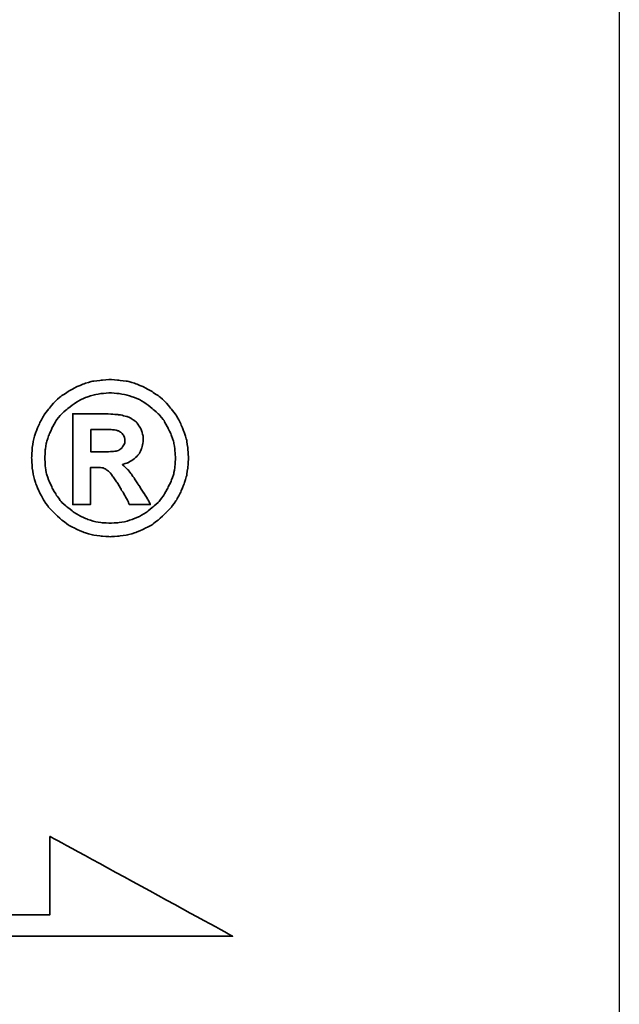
# Model space of a CAD drawing. Header units: millimetres. Extents: x 914 to 1153, y -9 to 64.
# Tile 51 of 55: x 1098.55 to 1100.61, y 11.38 to 14.77. Entities that reach past the tile are written whole.
import ezdxf

# ---------------------------------------------------------------- set-up
doc = ezdxf.new("R2010")
doc.units = ezdxf.units.MM
doc.header["$LTSCALE"] = 0.15
for name, color, linetype in [('DIM', 4, 'CONTINUOUS'), ('layer 1', 7, 'CONTINUOUS'), ('OUT', 3, 'CONTINUOUS')]:
    doc.layers.add(name, color=color, linetype=linetype)

# ---------------------------------------------------------------- blocks, each defined once
blk = doc.blocks.new('TBI MOTION logo(完整正式版)')
at = {"layer": 'layer 1', "color": 22, "lineweight": 35}
for points, knots in [([(81.20634, 4.98624), (81.20634, 4.98624), (81.18649, 5.32862), (81.18649, 5.32862), (81.18649, 5.32862), (81.18649, 5.32862), (81.13886, 5.66206), (81.13886, 5.66206), (81.13886, 5.66206), (81.13886, 5.66206), (81.04359, 5.97764), (81.04359, 5.97764), (81.04359, 5.97764), (81.04359, 5.97764), (80.91061, 6.29124), (80.91061, 6.29124), (80.91061, 6.29124), (80.91061, 6.29124), (80.75778, 6.58697), (80.75778, 6.58697), (80.75778, 6.58697), (80.75778, 6.58697), (80.5593, 6.85294), (80.5593, 6.85294), (80.5593, 6.85294), (80.5593, 6.85294), (80.33105, 7.1189), (80.33105, 7.1189), (80.33105, 7.1189), (80.33105, 7.1189), (80.09287, 7.33921), (80.09287, 7.33921), (80.09287, 7.33921), (80.09287, 7.33921), (79.815, 7.51982), (79.815, 7.51982), (79.815, 7.51982), (79.815, 7.51982), (79.51133, 7.69051), (79.51133, 7.69051), (79.51133, 7.69051), (79.51133, 7.69051), (79.19773, 7.8235), (79.19773, 7.8235), (79.19773, 7.8235), (79.19773, 7.8235), (78.88215, 7.91877), (78.88215, 7.91877), (78.88215, 7.91877), (78.88215, 7.91877), (78.54871, 7.95846), (78.54871, 7.95846), (78.54871, 7.95846), (78.54871, 7.95846), (78.21526, 7.98625), (78.21526, 7.98625), (78.21526, 7.98625), (78.21526, 7.98625), (77.87388, 7.95846), (77.87388, 7.95846), (77.87388, 7.95846), (77.87388, 7.95846), (77.54044, 7.91877), (77.54044, 7.91877), (77.54044, 7.91877), (77.54044, 7.91877), (77.22485, 7.8235), (77.22485, 7.8235), (77.22485, 7.8235), (77.22485, 7.8235), (76.91027, 7.69051), (76.91027, 7.69051), (76.91027, 7.69051), (76.91027, 7.69051), (76.6056, 7.51982), (76.6056, 7.51982), (76.6056, 7.51982), (76.6056, 7.51982), (76.32972, 7.33921), (76.32972, 7.33921), (76.32972, 7.33921), (76.32972, 7.33921), (76.09154, 7.1189), (76.09154, 7.1189), (76.09154, 7.1189), (76.09154, 7.1189), (75.86329, 6.85294), (75.86329, 6.85294), (75.86329, 6.85294), (75.86329, 6.85294), (75.66382, 6.58697), (75.66382, 6.58697), (75.66382, 6.58697), (75.66382, 6.58697), (75.51099, 6.29124), (75.51099, 6.29124), (75.51099, 6.29124), (75.51099, 6.29124), (75.37702, 5.97764), (75.37702, 5.97764), (75.37702, 5.97764), (75.37702, 5.97764), (75.28175, 5.66206), (75.28175, 5.66206), (75.28175, 5.66206), (75.28175, 5.66206), (75.23411, 5.32862), (75.23411, 5.32862), (75.23411, 5.32862), (75.23411, 5.32862), (75.21625, 4.98624), (75.21625, 4.98624), (75.21625, 4.98624), (75.21625, 4.98624), (75.23411, 4.6528), (75.23411, 4.6528), (75.23411, 4.6528), (75.23411, 4.6528), (75.28175, 4.32035), (75.28175, 4.32035), (75.28175, 4.32035), (75.28175, 4.32035), (75.37702, 3.99583), (75.37702, 3.99583), (75.37702, 3.99583), (75.37702, 3.99583), (75.51099, 3.68224), (75.51099, 3.68224), (75.51099, 3.68224), (75.51099, 3.68224), (75.66382, 3.38749), (75.66382, 3.38749), (75.66382, 3.38749), (75.66382, 3.38749), (75.86329, 3.10963), (75.86329, 3.10963), (75.86329, 3.10963), (75.86329, 3.10963), (76.09154, 2.87145), (76.09154, 2.87145), (76.09154, 2.87145), (76.09154, 2.87145), (76.32972, 2.6432), (76.32972, 2.6432), (76.32972, 2.6432), (76.32972, 2.6432), (76.6056, 2.43381), (76.6056, 2.43381), (76.6056, 2.43381), (76.6056, 2.43381), (76.91027, 2.27205), (76.91027, 2.27205), (76.91027, 2.27205), (76.91027, 2.27205), (77.22485, 2.13906), (77.22485, 2.13906), (77.22485, 2.13906), (77.22485, 2.13906), (77.54044, 2.0438), (77.54044, 2.0438), (77.54044, 2.0438), (77.54044, 2.0438), (77.87388, 1.99616), (77.87388, 1.99616), (77.87388, 1.99616), (77.87388, 1.99616), (78.21526, 1.97631), (78.21526, 1.97631), (78.21526, 1.97631), (78.21526, 1.97631), (78.54871, 1.99616), (78.54871, 1.99616), (78.54871, 1.99616), (78.54871, 1.99616), (78.88215, 2.0438), (78.88215, 2.0438), (78.88215, 2.0438), (78.88215, 2.0438), (79.19773, 2.13906), (79.19773, 2.13906), (79.19773, 2.13906), (79.19773, 2.13906), (79.51133, 2.27205), (79.51133, 2.27205), (79.51133, 2.27205), (79.51133, 2.27205), (79.815, 2.43381), (79.815, 2.43381), (79.815, 2.43381), (79.815, 2.43381), (80.09287, 2.6432), (80.09287, 2.6432), (80.09287, 2.6432), (80.09287, 2.6432), (80.33105, 2.87145), (80.33105, 2.87145), (80.33105, 2.87145), (80.33105, 2.87145), (80.5593, 3.10963), (80.5593, 3.10963), (80.5593, 3.10963), (80.5593, 3.10963), (80.75778, 3.38749), (80.75778, 3.38749), (80.75778, 3.38749), (80.75778, 3.38749), (80.91061, 3.68224), (80.91061, 3.68224), (80.91061, 3.68224), (80.91061, 3.68224), (81.04359, 3.99583), (81.04359, 3.99583), (81.04359, 3.99583), (81.04359, 3.99583), (81.13886, 4.32035), (81.13886, 4.32035), (81.13886, 4.32035), (81.13886, 4.32035), (81.18649, 4.6528), (81.18649, 4.6528), (81.18649, 4.6528), (81.18649, 4.6528), (81.20634, 4.98624), (81.20634, 4.98624)], [0, 0, 0, 0, 0.01785714, 0.01785714, 0.01785714, 0.01785715, 0.03571429, 0.03571429, 0.03571429, 0.0357143, 0.05357143, 0.05357143, 0.05357143, 0.05357144, 0.07142857, 0.07142857, 0.07142857, 0.07142858, 0.08928571, 0.08928571, 0.08928571, 0.08928572, 0.10714286, 0.10714286, 0.10714286, 0.10714287, 0.125, 0.125, 0.125, 0.12500001, 0.14285714, 0.14285714, 0.14285714, 0.14285715, 0.16071429, 0.16071429, 0.16071429, 0.1607143, 0.17857143, 0.17857143, 0.17857143, 0.17857144, 0.19642857, 0.19642857, 0.19642857, 0.19642858, 0.21428571, 0.21428571, 0.21428571, 0.21428572, 0.23214286, 0.23214286, 0.23214286, 0.23214287, 0.25, 0.25, 0.25, 0.25000001, 0.26785714, 0.26785714, 0.26785714, 0.26785715, 0.28571429, 0.28571429, 0.28571429, 0.2857143, 0.30357143, 0.30357143, 0.30357143, 0.30357144, 0.32142857, 0.32142857, 0.32142857, 0.32142858, 0.33928571, 0.33928571, 0.33928571, 0.33928572, 0.35714286, 0.35714286, 0.35714286, 0.35714287, 0.375, 0.375, 0.375, 0.37500001, 0.39285714, 0.39285714, 0.39285714, 0.39285715, 0.41071429, 0.41071429, 0.41071429, 0.4107143, 0.42857143, 0.42857143, 0.42857143, 0.42857144, 0.44642857, 0.44642857, 0.44642857, 0.44642858, 0.46428571, 0.46428571, 0.46428571, 0.46428572, 0.48214286, 0.48214286, 0.48214286, 0.48214287, 0.5, 0.5, 0.5, 0.50000001, 0.51785714, 0.51785714, 0.51785714, 0.51785715, 0.53571429, 0.53571429, 0.53571429, 0.5357143, 0.55357143, 0.55357143, 0.55357143, 0.55357144, 0.57142857, 0.57142857, 0.57142857, 0.57142858, 0.58928571, 0.58928571, 0.58928571, 0.58928572, 0.60714286, 0.60714286, 0.60714286, 0.60714287, 0.625, 0.625, 0.625, 0.62500001, 0.64285714, 0.64285714, 0.64285714, 0.64285715, 0.66071429, 0.66071429, 0.66071429, 0.6607143, 0.67857143, 0.67857143, 0.67857143, 0.67857144, 0.69642857, 0.69642857, 0.69642857, 0.69642858, 0.71428571, 0.71428571, 0.71428571, 0.71428572, 0.73214286, 0.73214286, 0.73214286, 0.73214287, 0.75, 0.75, 0.75, 0.75000001, 0.76785714, 0.76785714, 0.76785714, 0.76785715, 0.78571429, 0.78571429, 0.78571429, 0.7857143, 0.80357143, 0.80357143, 0.80357143, 0.80357144, 0.82142857, 0.82142857, 0.82142857, 0.82142858, 0.83928571, 0.83928571, 0.83928571, 0.83928572, 0.85714286, 0.85714286, 0.85714286, 0.85714287, 0.875, 0.875, 0.875, 0.87500001, 0.89285714, 0.89285714, 0.89285714, 0.89285715, 0.91071429, 0.91071429, 0.91071429, 0.9107143, 0.92857143, 0.92857143, 0.92857143, 0.92857144, 0.94642857, 0.94642857, 0.94642857, 0.94642858, 0.96428571, 0.96428571, 0.96428571, 0.96428572, 0.98214286, 0.98214286, 0.98214286, 0.98214287, 1, 1, 1, 1]), ([(80.71014, 4.98624), (80.71014, 4.98624), (80.69129, 5.29091), (80.69129, 5.29091), (80.69129, 5.29091), (80.69129, 5.29091), (80.64464, 5.57672), (80.64464, 5.57672), (80.64464, 5.57672), (80.64464, 5.57672), (80.54937, 5.87245), (80.54937, 5.87245), (80.54937, 5.87245), (80.54937, 5.87245), (80.41639, 6.14833), (80.41639, 6.14833), (80.41639, 6.14833), (80.41639, 6.14833), (80.27349, 6.41429), (80.27349, 6.41429), (80.27349, 6.41429), (80.27349, 6.41429), (80.08295, 6.64255), (80.08295, 6.64255), (80.08295, 6.64255), (80.08295, 6.64255), (79.86264, 6.84301), (79.86264, 6.84301), (79.86264, 6.84301), (79.86264, 6.84301), (79.63439, 7.03355), (79.63439, 7.03355), (79.63439, 7.03355), (79.63439, 7.03355), (79.37835, 7.1963), (79.37835, 7.1963), (79.37835, 7.1963), (79.37835, 7.1963), (79.10246, 7.30944), (79.10246, 7.30944), (79.10246, 7.30944), (79.10246, 7.30944), (78.81665, 7.40471), (78.81665, 7.40471), (78.81665, 7.40471), (78.81665, 7.40471), (78.511, 7.45234), (78.511, 7.45234), (78.511, 7.45234), (78.511, 7.45234), (78.21526, 7.47219), (78.21526, 7.47219), (78.21526, 7.47219), (78.21526, 7.47219), (77.9106, 7.45234), (77.9106, 7.45234), (77.9106, 7.45234), (77.9106, 7.45234), (77.61685, 7.40471), (77.61685, 7.40471), (77.61685, 7.40471), (77.61685, 7.40471), (77.32012, 7.30944), (77.32012, 7.30944), (77.32012, 7.30944), (77.32012, 7.30944), (77.06309, 7.1963), (77.06309, 7.1963), (77.06309, 7.1963), (77.06309, 7.1963), (76.80606, 7.03355), (76.80606, 7.03355), (76.80606, 7.03355), (76.80606, 7.03355), (76.55797, 6.84301), (76.55797, 6.84301), (76.55797, 6.84301), (76.55797, 6.84301), (76.34063, 6.64255), (76.34063, 6.64255), (76.34063, 6.64255), (76.34063, 6.64255), (76.1491, 6.41429), (76.1491, 6.41429), (76.1491, 6.41429), (76.1491, 6.41429), (76.0062, 6.14833), (76.0062, 6.14833), (76.0062, 6.14833), (76.0062, 6.14833), (75.88314, 5.87245), (75.88314, 5.87245), (75.88314, 5.87245), (75.88314, 5.87245), (75.77794, 5.57672), (75.77794, 5.57672), (75.77794, 5.57672), (75.77794, 5.57672), (75.73924, 5.29091), (75.73924, 5.29091), (75.73924, 5.29091), (75.73924, 5.29091), (75.72039, 4.98624), (75.72039, 4.98624), (75.72039, 4.98624), (75.72039, 4.98624), (75.73924, 4.67165), (75.73924, 4.67165), (75.73924, 4.67165), (75.73924, 4.67165), (75.77794, 4.37791), (75.77794, 4.37791), (75.77794, 4.37791), (75.77794, 4.37791), (75.88314, 4.10102), (75.88314, 4.10102), (75.88314, 4.10102), (75.88314, 4.10102), (76.0062, 3.83407), (76.0062, 3.83407), (76.0062, 3.83407), (76.0062, 3.83407), (76.15902, 3.56811), (76.15902, 3.56811), (76.15902, 3.56811), (76.15902, 3.56811), (76.34063, 3.32001), (76.34063, 3.32001), (76.34063, 3.32001), (76.34063, 3.32001), (76.55797, 3.11955), (76.55797, 3.11955), (76.55797, 3.11955), (76.55797, 3.11955), (76.80606, 2.92901), (76.80606, 2.92901), (76.80606, 2.92901), (76.80606, 2.92901), (77.06309, 2.76725), (77.06309, 2.76725), (77.06309, 2.76725), (77.06309, 2.76725), (77.32012, 2.65412), (77.32012, 2.65412), (77.32012, 2.65412), (77.32012, 2.65412), (77.61685, 2.55786), (77.61685, 2.55786), (77.61685, 2.55786), (77.61685, 2.55786), (77.9106, 2.51022), (77.9106, 2.51022), (77.9106, 2.51022), (77.9106, 2.51022), (78.21526, 2.49137), (78.21526, 2.49137), (78.21526, 2.49137), (78.21526, 2.49137), (78.511, 2.51022), (78.511, 2.51022), (78.511, 2.51022), (78.511, 2.51022), (78.81665, 2.55786), (78.81665, 2.55786), (78.81665, 2.55786), (78.81665, 2.55786), (79.10246, 2.65412), (79.10246, 2.65412), (79.10246, 2.65412), (79.10246, 2.65412), (79.37835, 2.76725), (79.37835, 2.76725), (79.37835, 2.76725), (79.37835, 2.76725), (79.63439, 2.92901), (79.63439, 2.92901), (79.63439, 2.92901), (79.63439, 2.92901), (79.86264, 3.11955), (79.86264, 3.11955), (79.86264, 3.11955), (79.86264, 3.11955), (80.08295, 3.32001), (80.08295, 3.32001), (80.08295, 3.32001), (80.08295, 3.32001), (80.26356, 3.56811), (80.26356, 3.56811), (80.26356, 3.56811), (80.26356, 3.56811), (80.41639, 3.83407), (80.41639, 3.83407), (80.41639, 3.83407), (80.41639, 3.83407), (80.54937, 4.10102), (80.54937, 4.10102), (80.54937, 4.10102), (80.54937, 4.10102), (80.64464, 4.37791), (80.64464, 4.37791), (80.64464, 4.37791), (80.64464, 4.37791), (80.69129, 4.67165), (80.69129, 4.67165), (80.69129, 4.67165), (80.69129, 4.67165), (80.71014, 4.98624), (80.71014, 4.98624)], [0, 0, 0, 0, 0.01923077, 0.01923077, 0.01923077, 0.01923078, 0.03846154, 0.03846154, 0.03846154, 0.03846155, 0.05769231, 0.05769231, 0.05769231, 0.05769232, 0.07692308, 0.07692308, 0.07692308, 0.07692309, 0.09615385, 0.09615385, 0.09615385, 0.09615386, 0.11538462, 0.11538462, 0.11538462, 0.11538463, 0.13461538, 0.13461538, 0.13461538, 0.13461539, 0.15384615, 0.15384615, 0.15384615, 0.15384616, 0.17307692, 0.17307692, 0.17307692, 0.17307693, 0.19230769, 0.19230769, 0.19230769, 0.1923077, 0.21153846, 0.21153846, 0.21153846, 0.21153847, 0.23076923, 0.23076923, 0.23076923, 0.23076924, 0.25, 0.25, 0.25, 0.25000001, 0.26923077, 0.26923077, 0.26923077, 0.26923078, 0.28846154, 0.28846154, 0.28846154, 0.28846155, 0.30769231, 0.30769231, 0.30769231, 0.30769232, 0.32692308, 0.32692308, 0.32692308, 0.32692309, 0.34615385, 0.34615385, 0.34615385, 0.34615386, 0.36538462, 0.36538462, 0.36538462, 0.36538463, 0.38461538, 0.38461538, 0.38461538, 0.38461539, 0.40384615, 0.40384615, 0.40384615, 0.40384616, 0.42307692, 0.42307692, 0.42307692, 0.42307693, 0.44230769, 0.44230769, 0.44230769, 0.4423077, 0.46153846, 0.46153846, 0.46153846, 0.46153847, 0.48076923, 0.48076923, 0.48076923, 0.48076924, 0.5, 0.5, 0.5, 0.50000001, 0.51923077, 0.51923077, 0.51923077, 0.51923078, 0.53846154, 0.53846154, 0.53846154, 0.53846155, 0.55769231, 0.55769231, 0.55769231, 0.55769232, 0.57692308, 0.57692308, 0.57692308, 0.57692309, 0.59615385, 0.59615385, 0.59615385, 0.59615386, 0.61538462, 0.61538462, 0.61538462, 0.61538463, 0.63461538, 0.63461538, 0.63461538, 0.63461539, 0.65384615, 0.65384615, 0.65384615, 0.65384616, 0.67307692, 0.67307692, 0.67307692, 0.67307693, 0.69230769, 0.69230769, 0.69230769, 0.6923077, 0.71153846, 0.71153846, 0.71153846, 0.71153847, 0.73076923, 0.73076923, 0.73076923, 0.73076924, 0.75, 0.75, 0.75, 0.75000001, 0.76923077, 0.76923077, 0.76923077, 0.76923078, 0.78846154, 0.78846154, 0.78846154, 0.78846155, 0.80769231, 0.80769231, 0.80769231, 0.80769232, 0.82692308, 0.82692308, 0.82692308, 0.82692309, 0.84615385, 0.84615385, 0.84615385, 0.84615386, 0.86538462, 0.86538462, 0.86538462, 0.86538463, 0.88461538, 0.88461538, 0.88461538, 0.88461539, 0.90384615, 0.90384615, 0.90384615, 0.90384616, 0.92307692, 0.92307692, 0.92307692, 0.92307693, 0.94230769, 0.94230769, 0.94230769, 0.9423077, 0.96153846, 0.96153846, 0.96153846, 0.96153847, 0.98076923, 0.98076923, 0.98076923, 0.98076924, 1, 1, 1, 1]), ([(76.78721, 3.2823), (76.78721, 3.2823), (76.78721, 3.32001), (76.78721, 3.32001), (76.78721, 3.32001), (76.78721, 3.32001), (76.78721, 3.42422), (76.78721, 3.42422), (76.78721, 3.42422), (76.78721, 3.42422), (76.78721, 3.59689), (76.78721, 3.59689), (76.78721, 3.59689), (76.78721, 3.59689), (76.78721, 3.80529), (76.78721, 3.80529), (76.78721, 3.80529), (76.78721, 3.80529), (76.78721, 4.0524), (76.78721, 4.0524), (76.78721, 4.0524), (76.78721, 4.0524), (76.78721, 4.32035), (76.78721, 4.32035), (76.78721, 4.32035), (76.78721, 4.32035), (76.78721, 4.92868), (76.78721, 4.92868), (76.78721, 4.92868), (76.78721, 4.92868), (76.78721, 5.53801), (76.78721, 5.53801), (76.78721, 5.53801), (76.78721, 5.53801), (76.78721, 5.82482), (76.78721, 5.82482), (76.78721, 5.82482), (76.78721, 5.82482), (76.78721, 6.07291), (76.78721, 6.07291), (76.78721, 6.07291), (76.78721, 6.07291), (76.78721, 6.30017), (76.78721, 6.30017), (76.78721, 6.30017), (76.78721, 6.30017), (76.78721, 6.45399), (76.78721, 6.45399), (76.78721, 6.45399), (76.78721, 6.45399), (76.78721, 6.5572), (76.78721, 6.5572), (76.78721, 6.5572), (76.78721, 6.5572), (76.78721, 6.59689), (76.78721, 6.59689), (76.78721, 6.59689), (76.78721, 6.59689), (76.78721, 6.67232), (76.78721, 6.67232), (76.78721, 6.67232), (76.78721, 6.67232), (76.8537, 6.67232), (76.8537, 6.67232), (76.8537, 6.67232), (76.8537, 6.67232), (76.87355, 6.67232), (76.87355, 6.67232), (76.87355, 6.67232), (76.87355, 6.67232), (76.91027, 6.67232), (76.91027, 6.67232), (76.91027, 6.67232), (76.91027, 6.67232), (77.04424, 6.67232), (77.04424, 6.67232), (77.04424, 6.67232), (77.04424, 6.67232), (77.22485, 6.67232), (77.22485, 6.67232), (77.22485, 6.67232), (77.22485, 6.67232), (77.43524, 6.67232), (77.43524, 6.67232), (77.43524, 6.67232), (77.43524, 6.67232), (77.65357, 6.67232), (77.65357, 6.67232), (77.65357, 6.67232), (77.65357, 6.67232), (77.82625, 6.67232), (77.82625, 6.67232), (77.82625, 6.67232), (77.82625, 6.67232), (77.94037, 6.67232), (77.94037, 6.67232), (77.94037, 6.67232), (77.94037, 6.67232), (77.97709, 6.67232), (77.97709, 6.67232), (77.97709, 6.67232), (77.97709, 6.67232), (77.99694, 6.67232), (77.99694, 6.67232), (77.99694, 6.67232), (77.99694, 6.67232), (78.00686, 6.67232), (78.00686, 6.67232), (78.00686, 6.67232), (78.00686, 6.67232), (78.28275, 6.6624), (78.28275, 6.6624), (78.28275, 6.6624), (78.28275, 6.6624), (78.50107, 6.64255), (78.50107, 6.64255), (78.50107, 6.64255), (78.50107, 6.64255), (78.511, 6.64255), (78.511, 6.64255), (78.511, 6.64255), (78.511, 6.64255), (78.70154, 6.61476), (78.70154, 6.61476), (78.70154, 6.61476), (78.70154, 6.61476), (78.70154, 6.60483), (78.70154, 6.60483), (78.70154, 6.60483), (78.70154, 6.60483), (78.86429, 6.56713), (78.86429, 6.56713), (78.86429, 6.56713), (78.86429, 6.56713), (78.87223, 6.56713), (78.87223, 6.56713), (78.87223, 6.56713), (78.87223, 6.56713), (78.99727, 6.51056), (78.99727, 6.51056), (78.99727, 6.51056), (78.99727, 6.51056), (79.00719, 6.51056), (79.00719, 6.51056), (79.00719, 6.51056), (79.00719, 6.51056), (79.00719, 6.50162), (79.00719, 6.50162), (79.00719, 6.50162), (79.00719, 6.50162), (79.1104, 6.43415), (79.1104, 6.43415), (79.1104, 6.43415), (79.1104, 6.43415), (79.12132, 6.43415), (79.12132, 6.43415), (79.12132, 6.43415), (79.12132, 6.43415), (79.22552, 6.34781), (79.22552, 6.34781), (79.22552, 6.34781), (79.22552, 6.34781), (79.23544, 6.33888), (79.23544, 6.33888), (79.23544, 6.33888), (79.23544, 6.33888), (79.23544, 6.32895), (79.23544, 6.32895), (79.23544, 6.32895), (79.23544, 6.32895), (79.31087, 6.21483), (79.31087, 6.21483), (79.31087, 6.21483), (79.31087, 6.21483), (79.38629, 6.1007), (79.38629, 6.1007), (79.38629, 6.1007), (79.38629, 6.1007), (79.3972, 6.1007), (79.3972, 6.1007), (79.3972, 6.1007), (79.3972, 6.1007), (79.3972, 6.09078), (79.3972, 6.09078), (79.3972, 6.09078), (79.3972, 6.09078), (79.43392, 5.97764), (79.43392, 5.97764), (79.43392, 5.97764), (79.43392, 5.97764), (79.43392, 5.96772), (79.43392, 5.96772), (79.43392, 5.96772), (79.43392, 5.96772), (79.47362, 5.83474), (79.47362, 5.83474), (79.47362, 5.83474), (79.47362, 5.83474), (79.48156, 5.82482), (79.48156, 5.82482), (79.48156, 5.82482), (79.48156, 5.82482), (79.48156, 5.69977), (79.48156, 5.69977), (79.48156, 5.69977), (79.48156, 5.69977), (79.48156, 5.69183), (79.48156, 5.69183), (79.48156, 5.69183), (79.48156, 5.69183), (79.4637, 5.51915), (79.4637, 5.51915), (79.4637, 5.51915), (79.4637, 5.51915), (79.4637, 5.51122), (79.4637, 5.51122), (79.4637, 5.51122), (79.4637, 5.51122), (79.45377, 5.51122), (79.45377, 5.51122), (79.45377, 5.51122), (79.45377, 5.51122), (79.41507, 5.34847), (79.41507, 5.34847), (79.41507, 5.34847), (79.41507, 5.34847), (79.41507, 5.33854), (79.41507, 5.33854), (79.41507, 5.33854), (79.41507, 5.33854), (79.41507, 5.32862), (79.41507, 5.32862), (79.41507, 5.32862), (79.41507, 5.32862), (79.33865, 5.16785), (79.33865, 5.16785), (79.33865, 5.16785), (79.33865, 5.16785), (79.33071, 5.15693), (79.33071, 5.15693), (79.33071, 5.15693), (79.33071, 5.15693), (79.2156, 5.02495), (79.2156, 5.02495), (79.2156, 5.02495), (79.2156, 5.02495), (79.20567, 5.01502), (79.20567, 5.01502), (79.20567, 5.01502), (79.20567, 5.01502), (79.05483, 4.89991), (79.05483, 4.89991), (79.05483, 4.89991), (79.05483, 4.89991), (79.04491, 4.89197), (79.04491, 4.89197), (79.04491, 4.89197), (79.04491, 4.89197), (78.89208, 4.7967), (78.89208, 4.7967), (78.89208, 4.7967), (78.89208, 4.7967), (78.88215, 4.7967), (78.88215, 4.7967), (78.88215, 4.7967), (78.88215, 4.7967), (78.69161, 4.73913), (78.69161, 4.73913), (78.69161, 4.73913), (78.69161, 4.73913), (78.68169, 4.73913), (78.68169, 4.73913), (78.68169, 4.73913), (78.68169, 4.73913), (78.68169, 4.72921), (78.68169, 4.72921), (78.68169, 4.72921), (78.68169, 4.72921), (78.78688, 4.63394), (78.78688, 4.63394), (78.78688, 4.63394), (78.78688, 4.63394), (78.902, 4.52875), (78.902, 4.52875), (78.902, 4.52875), (78.902, 4.52875), (78.91093, 4.52081), (78.91093, 4.52081), (78.91093, 4.52081), (78.91093, 4.52081), (79.02506, 4.36798), (79.02506, 4.36798), (79.02506, 4.36798), (79.02506, 4.36798), (79.1501, 4.1953), (79.1501, 4.1953), (79.1501, 4.1953), (79.1501, 4.1953), (79.1501, 4.18736), (79.1501, 4.18736), (79.1501, 4.18736), (79.1501, 4.18736), (79.29201, 3.96705), (79.29201, 3.96705), (79.29201, 3.96705), (79.29201, 3.96705), (79.31087, 3.93828), (79.31087, 3.93828), (79.31087, 3.93828), (79.31087, 3.93828), (79.32079, 3.93828), (79.32079, 3.93828), (79.32079, 3.93828), (79.32079, 3.93828), (79.3585, 3.87178), (79.3585, 3.87178), (79.3585, 3.87178), (79.3585, 3.87178), (79.50141, 3.64353), (79.50141, 3.64353), (79.50141, 3.64353), (79.50141, 3.64353), (79.51133, 3.64353), (79.51133, 3.64353), (79.51133, 3.64353), (79.51133, 3.64353), (79.64431, 3.41528), (79.64431, 3.41528), (79.64431, 3.41528), (79.64431, 3.41528), (79.68202, 3.3478), (79.68202, 3.3478), (79.68202, 3.3478), (79.68202, 3.3478), (79.70187, 3.31009), (79.70187, 3.31009), (79.70187, 3.31009), (79.70187, 3.31009), (79.7495, 3.2049), (79.7495, 3.2049), (79.7495, 3.2049), (79.7495, 3.2049), (79.64431, 3.2049), (79.64431, 3.2049), (79.64431, 3.2049), (79.64431, 3.2049), (79.62546, 3.2049), (79.62546, 3.2049), (79.62546, 3.2049), (79.62546, 3.2049), (79.53912, 3.2049), (79.53912, 3.2049), (79.53912, 3.2049), (79.53912, 3.2049), (79.31087, 3.2049), (79.31087, 3.2049), (79.31087, 3.2049), (79.31087, 3.2049), (79.08262, 3.2049), (79.08262, 3.2049), (79.08262, 3.2049), (79.08262, 3.2049), (79.00719, 3.2049), (79.00719, 3.2049), (79.00719, 3.2049), (79.00719, 3.2049), (78.98735, 3.2049), (78.98735, 3.2049), (78.98735, 3.2049), (78.98735, 3.2049), (78.94964, 3.2049), (78.94964, 3.2049), (78.94964, 3.2049), (78.94964, 3.2049), (78.92979, 3.24459), (78.92979, 3.24459), (78.92979, 3.24459), (78.92979, 3.24459), (78.91093, 3.2823), (78.91093, 3.2823), (78.91093, 3.2823), (78.91093, 3.2823), (78.91093, 3.29223), (78.91093, 3.29223), (78.91093, 3.29223), (78.91093, 3.29223), (78.89208, 3.3478), (78.89208, 3.3478), (78.89208, 3.3478), (78.89208, 3.3478), (78.78688, 3.52048), (78.78688, 3.52048), (78.78688, 3.52048), (78.78688, 3.52048), (78.69161, 3.7001), (78.69161, 3.7001), (78.69161, 3.7001), (78.69161, 3.7001), (78.6539, 3.7388), (78.6539, 3.7388), (78.6539, 3.7388), (78.6539, 3.7388), (78.64398, 3.74873), (78.64398, 3.74873), (78.64398, 3.74873), (78.64398, 3.74873), (78.64398, 3.75766), (78.64398, 3.75766), (78.64398, 3.75766), (78.64398, 3.75766), (78.63405, 3.78644), (78.63405, 3.78644), (78.63405, 3.78644), (78.63405, 3.78644), (78.48321, 4.04347), (78.48321, 4.04347), (78.48321, 4.04347), (78.48321, 4.04347), (78.33038, 4.2618), (78.33038, 4.2618), (78.33038, 4.2618), (78.33038, 4.2618), (78.20732, 4.43447), (78.20732, 4.43447), (78.20732, 4.43447), (78.20732, 4.43447), (78.09221, 4.52081), (78.09221, 4.52081), (78.09221, 4.52081), (78.09221, 4.52081), (78.02472, 4.56845), (78.02472, 4.56845), (78.02472, 4.56845), (78.02472, 4.56845), (77.9493, 4.60616), (77.9493, 4.60616), (77.9493, 4.60616), (77.9493, 4.60616), (77.8451, 4.61608), (77.8451, 4.61608), (77.8451, 4.61608), (77.8451, 4.61608), (77.71113, 4.61608), (77.71113, 4.61608), (77.71113, 4.61608), (77.71113, 4.61608), (77.69128, 4.61608), (77.69128, 4.61608), (77.69128, 4.61608), (77.69128, 4.61608), (77.67342, 4.61608), (77.67342, 4.61608), (77.67342, 4.61608), (77.67342, 4.61608), (77.5583, 4.61608), (77.5583, 4.61608), (77.5583, 4.61608), (77.5583, 4.61608), (77.46303, 4.61608), (77.46303, 4.61608), (77.46303, 4.61608), (77.46303, 4.61608), (77.46303, 4.54761), (77.46303, 4.54761), (77.46303, 4.54761), (77.46303, 4.54761), (77.46303, 4.47318), (77.46303, 4.47318), (77.46303, 4.47318), (77.46303, 4.47318), (77.46303, 4.24294), (77.46303, 4.24294), (77.46303, 4.24294), (77.46303, 4.24294), (77.46303, 3.99583), (77.46303, 3.99583), (77.46303, 3.99583), (77.46303, 3.99583), (77.46303, 3.72888), (77.46303, 3.72888), (77.46303, 3.72888), (77.46303, 3.72888), (77.46303, 3.51055), (77.46303, 3.51055), (77.46303, 3.51055), (77.46303, 3.51055), (77.46303, 3.42422), (77.46303, 3.42422), (77.46303, 3.42422), (77.46303, 3.42422), (77.46303, 3.35773), (77.46303, 3.35773), (77.46303, 3.35773), (77.46303, 3.35773), (77.46303, 3.30017), (77.46303, 3.30017), (77.46303, 3.30017), (77.46303, 3.30017), (77.46303, 3.2823), (77.46303, 3.2823), (77.46303, 3.2823), (77.46303, 3.2823), (77.46303, 3.2049), (77.46303, 3.2049), (77.46303, 3.2049), (77.46303, 3.2049), (77.39753, 3.2049), (77.39753, 3.2049), (77.39753, 3.2049), (77.39753, 3.2049), (77.37768, 3.2049), (77.37768, 3.2049), (77.37768, 3.2049), (77.37768, 3.2049), (77.32012, 3.2049), (77.32012, 3.2049), (77.32012, 3.2049), (77.32012, 3.2049), (77.12165, 3.2049), (77.12165, 3.2049), (77.12165, 3.2049), (77.12165, 3.2049), (76.94897, 3.2049), (76.94897, 3.2049), (76.94897, 3.2049), (76.94897, 3.2049), (76.8924, 3.2049), (76.8924, 3.2049), (76.8924, 3.2049), (76.8924, 3.2049), (76.8537, 3.2049), (76.8537, 3.2049), (76.8537, 3.2049), (76.8537, 3.2049), (76.78721, 3.2049), (76.78721, 3.2049), (76.78721, 3.2049), (76.78721, 3.2049), (76.78721, 3.2823), (76.78721, 3.2823)], [0, 0, 0, 0, 0.00740741, 0.00740741, 0.00740741, 0.00740742, 0.01481481, 0.01481481, 0.01481481, 0.01481482, 0.02222222, 0.02222222, 0.02222222, 0.02222223, 0.02962963, 0.02962963, 0.02962963, 0.02962964, 0.03703704, 0.03703704, 0.03703704, 0.03703705, 0.04444444, 0.04444444, 0.04444444, 0.04444445, 0.05185185, 0.05185185, 0.05185185, 0.05185186, 0.05925926, 0.05925926, 0.05925926, 0.05925927, 0.06666667, 0.06666667, 0.06666667, 0.06666668, 0.07407407, 0.07407407, 0.07407407, 0.07407408, 0.08148148, 0.08148148, 0.08148148, 0.08148149, 0.08888889, 0.08888889, 0.08888889, 0.0888889, 0.0962963, 0.0962963, 0.0962963, 0.09629631, 0.1037037, 0.1037037, 0.1037037, 0.10370371, 0.11111111, 0.11111111, 0.11111111, 0.11111112, 0.11851852, 0.11851852, 0.11851852, 0.11851853, 0.12592593, 0.12592593, 0.12592593, 0.12592594, 0.13333333, 0.13333333, 0.13333333, 0.13333334, 0.14074074, 0.14074074, 0.14074074, 0.14074075, 0.14814815, 0.14814815, 0.14814815, 0.14814816, 0.15555556, 0.15555556, 0.15555556, 0.15555557, 0.16296296, 0.16296296, 0.16296296, 0.16296297, 0.17037037, 0.17037037, 0.17037037, 0.17037038, 0.17777778, 0.17777778, 0.17777778, 0.17777779, 0.18518519, 0.18518519, 0.18518519, 0.1851852, 0.19259259, 0.19259259, 0.19259259, 0.1925926, 0.2, 0.2, 0.2, 0.20000001, 0.20740741, 0.20740741, 0.20740741, 0.20740742, 0.21481481, 0.21481481, 0.21481481, 0.21481482, 0.22222222, 0.22222222, 0.22222222, 0.22222223, 0.22962963, 0.22962963, 0.22962963, 0.22962964, 0.23703704, 0.23703704, 0.23703704, 0.23703705, 0.24444444, 0.24444444, 0.24444444, 0.24444445, 0.25185185, 0.25185185, 0.25185185, 0.25185186, 0.25925926, 0.25925926, 0.25925926, 0.25925927, 0.26666667, 0.26666667, 0.26666667, 0.26666668, 0.27407407, 0.27407407, 0.27407407, 0.27407408, 0.28148148, 0.28148148, 0.28148148, 0.28148149, 0.28888889, 0.28888889, 0.28888889, 0.2888889, 0.2962963, 0.2962963, 0.2962963, 0.29629631, 0.3037037, 0.3037037, 0.3037037, 0.30370371, 0.31111111, 0.31111111, 0.31111111, 0.31111112, 0.31851852, 0.31851852, 0.31851852, 0.31851853, 0.32592593, 0.32592593, 0.32592593, 0.32592594, 0.33333333, 0.33333333, 0.33333333, 0.33333334, 0.34074074, 0.34074074, 0.34074074, 0.34074075, 0.34814815, 0.34814815, 0.34814815, 0.34814816, 0.35555556, 0.35555556, 0.35555556, 0.35555557, 0.36296296, 0.36296296, 0.36296296, 0.36296297, 0.37037037, 0.37037037, 0.37037037, 0.37037038, 0.37777778, 0.37777778, 0.37777778, 0.37777779, 0.38518519, 0.38518519, 0.38518519, 0.3851852, 0.39259259, 0.39259259, 0.39259259, 0.3925926, 0.4, 0.4, 0.4, 0.40000001, 0.40740741, 0.40740741, 0.40740741, 0.40740742, 0.41481481, 0.41481481, 0.41481481, 0.41481482, 0.42222222, 0.42222222, 0.42222222, 0.42222223, 0.42962963, 0.42962963, 0.42962963, 0.42962964, 0.43703704, 0.43703704, 0.43703704, 0.43703705, 0.44444444, 0.44444444, 0.44444444, 0.44444445, 0.45185185, 0.45185185, 0.45185185, 0.45185186, 0.45925926, 0.45925926, 0.45925926, 0.45925927, 0.46666667, 0.46666667, 0.46666667, 0.46666668, 0.47407407, 0.47407407, 0.47407407, 0.47407408, 0.48148148, 0.48148148, 0.48148148, 0.48148149, 0.48888889, 0.48888889, 0.48888889, 0.4888889, 0.4962963, 0.4962963, 0.4962963, 0.49629631, 0.5037037, 0.5037037, 0.5037037, 0.50370371, 0.51111111, 0.51111111, 0.51111111, 0.51111112, 0.51851852, 0.51851852, 0.51851852, 0.51851853, 0.52592593, 0.52592593, 0.52592593, 0.52592594, 0.53333333, 0.53333333, 0.53333333, 0.53333334, 0.54074074, 0.54074074, 0.54074074, 0.54074075, 0.54814815, 0.54814815, 0.54814815, 0.54814816, 0.55555556, 0.55555556, 0.55555556, 0.55555557, 0.56296296, 0.56296296, 0.56296296, 0.56296297, 0.57037037, 0.57037037, 0.57037037, 0.57037038, 0.57777778, 0.57777778, 0.57777778, 0.57777779, 0.58518519, 0.58518519, 0.58518519, 0.5851852, 0.59259259, 0.59259259, 0.59259259, 0.5925926, 0.6, 0.6, 0.6, 0.60000001, 0.60740741, 0.60740741, 0.60740741, 0.60740742, 0.61481481, 0.61481481, 0.61481481, 0.61481482, 0.62222222, 0.62222222, 0.62222222, 0.62222223, 0.62962963, 0.62962963, 0.62962963, 0.62962964, 0.63703704, 0.63703704, 0.63703704, 0.63703705, 0.64444444, 0.64444444, 0.64444444, 0.64444445, 0.65185185, 0.65185185, 0.65185185, 0.65185186, 0.65925926, 0.65925926, 0.65925926, 0.65925927, 0.66666667, 0.66666667, 0.66666667, 0.66666668, 0.67407407, 0.67407407, 0.67407407, 0.67407408, 0.68148148, 0.68148148, 0.68148148, 0.68148149, 0.68888889, 0.68888889, 0.68888889, 0.6888889, 0.6962963, 0.6962963, 0.6962963, 0.69629631, 0.7037037, 0.7037037, 0.7037037, 0.70370371, 0.71111111, 0.71111111, 0.71111111, 0.71111112, 0.71851852, 0.71851852, 0.71851852, 0.71851853, 0.72592593, 0.72592593, 0.72592593, 0.72592594, 0.73333333, 0.73333333, 0.73333333, 0.73333334, 0.74074074, 0.74074074, 0.74074074, 0.74074075, 0.74814815, 0.74814815, 0.74814815, 0.74814816, 0.75555556, 0.75555556, 0.75555556, 0.75555557, 0.76296296, 0.76296296, 0.76296296, 0.76296297, 0.77037037, 0.77037037, 0.77037037, 0.77037038, 0.77777778, 0.77777778, 0.77777778, 0.77777779, 0.78518519, 0.78518519, 0.78518519, 0.7851852, 0.79259259, 0.79259259, 0.79259259, 0.7925926, 0.8, 0.8, 0.8, 0.80000001, 0.80740741, 0.80740741, 0.80740741, 0.80740742, 0.81481481, 0.81481481, 0.81481481, 0.81481482, 0.82222222, 0.82222222, 0.82222222, 0.82222223, 0.82962963, 0.82962963, 0.82962963, 0.82962964, 0.83703704, 0.83703704, 0.83703704, 0.83703705, 0.84444444, 0.84444444, 0.84444444, 0.84444445, 0.85185185, 0.85185185, 0.85185185, 0.85185186, 0.85925926, 0.85925926, 0.85925926, 0.85925927, 0.86666667, 0.86666667, 0.86666667, 0.86666668, 0.87407407, 0.87407407, 0.87407407, 0.87407408, 0.88148148, 0.88148148, 0.88148148, 0.88148149, 0.88888889, 0.88888889, 0.88888889, 0.8888889, 0.8962963, 0.8962963, 0.8962963, 0.89629631, 0.9037037, 0.9037037, 0.9037037, 0.90370371, 0.91111111, 0.91111111, 0.91111111, 0.91111112, 0.91851852, 0.91851852, 0.91851852, 0.91851853, 0.92592593, 0.92592593, 0.92592593, 0.92592594, 0.93333333, 0.93333333, 0.93333333, 0.93333334, 0.94074074, 0.94074074, 0.94074074, 0.94074075, 0.94814815, 0.94814815, 0.94814815, 0.94814816, 0.95555556, 0.95555556, 0.95555556, 0.95555557, 0.96296296, 0.96296296, 0.96296296, 0.96296297, 0.97037037, 0.97037037, 0.97037037, 0.97037038, 0.97777778, 0.97777778, 0.97777778, 0.97777779, 0.98518519, 0.98518519, 0.98518519, 0.9851852, 0.99259259, 0.99259259, 0.99259259, 0.9925926, 1, 1, 1, 1]), ([(77.48288, 6.07291), (77.48288, 6.07291), (77.48288, 5.99551), (77.48288, 5.99551), (77.48288, 5.99551), (77.48288, 5.99551), (77.48288, 5.82482), (77.48288, 5.82482), (77.48288, 5.82482), (77.48288, 5.82482), (77.48288, 5.63328), (77.48288, 5.63328), (77.48288, 5.63328), (77.48288, 5.63328), (77.48288, 5.46358), (77.48288, 5.46358), (77.48288, 5.46358), (77.48288, 5.46358), (77.48288, 5.29091), (77.48288, 5.29091), (77.48288, 5.29091), (77.48288, 5.29091), (77.48288, 5.21449), (77.48288, 5.21449), (77.48288, 5.21449), (77.48288, 5.21449), (77.50074, 5.21449), (77.50074, 5.21449), (77.50074, 5.21449), (77.50074, 5.21449), (77.71113, 5.21449), (77.71113, 5.21449), (77.71113, 5.21449), (77.71113, 5.21449), (77.94037, 5.21449), (77.94037, 5.21449), (77.94037, 5.21449), (77.94037, 5.21449), (78.01579, 5.21449), (78.01579, 5.21449), (78.01579, 5.21449), (78.01579, 5.21449), (78.03465, 5.21449), (78.03465, 5.21449), (78.03465, 5.21449), (78.03465, 5.21449), (78.2629, 5.23335), (78.2629, 5.23335), (78.2629, 5.23335), (78.2629, 5.23335), (78.42565, 5.24327), (78.42565, 5.24327), (78.42565, 5.24327), (78.42565, 5.24327), (78.54871, 5.28098), (78.54871, 5.28098), (78.54871, 5.28098), (78.54871, 5.28098), (78.62611, 5.32862), (78.62611, 5.32862), (78.62611, 5.32862), (78.62611, 5.32862), (78.69161, 5.40503), (78.69161, 5.40503), (78.69161, 5.40503), (78.69161, 5.40503), (78.73925, 5.48145), (78.73925, 5.48145), (78.73925, 5.48145), (78.73925, 5.48145), (78.77696, 5.55885), (78.77696, 5.55885), (78.77696, 5.55885), (78.77696, 5.55885), (78.77696, 5.65214), (78.77696, 5.65214), (78.77696, 5.65214), (78.77696, 5.65214), (78.76902, 5.76726), (78.76902, 5.76726), (78.76902, 5.76726), (78.76902, 5.76726), (78.71146, 5.87245), (78.71146, 5.87245), (78.71146, 5.87245), (78.71146, 5.87245), (78.62611, 5.96772), (78.62611, 5.96772), (78.62611, 5.96772), (78.62611, 5.96772), (78.511, 6.02528), (78.511, 6.02528), (78.511, 6.02528), (78.511, 6.02528), (78.44451, 6.05306), (78.44451, 6.05306), (78.44451, 6.05306), (78.44451, 6.05306), (78.32046, 6.06299), (78.32046, 6.06299), (78.32046, 6.06299), (78.32046, 6.06299), (78.18748, 6.07291), (78.18748, 6.07291), (78.18748, 6.07291), (78.18748, 6.07291), (77.99694, 6.07291), (77.99694, 6.07291), (77.99694, 6.07291), (77.99694, 6.07291), (77.97709, 6.07291), (77.97709, 6.07291), (77.97709, 6.07291), (77.97709, 6.07291), (77.90167, 6.07291), (77.90167, 6.07291), (77.90167, 6.07291), (77.90167, 6.07291), (77.69128, 6.07291), (77.69128, 6.07291), (77.69128, 6.07291), (77.69128, 6.07291), (77.50074, 6.07291), (77.50074, 6.07291), (77.50074, 6.07291), (77.50074, 6.07291), (77.48288, 6.07291), (77.48288, 6.07291)], [0, 0, 0, 0, 0.03125, 0.03125, 0.03125, 0.03125001, 0.0625, 0.0625, 0.0625, 0.06250001, 0.09375, 0.09375, 0.09375, 0.09375001, 0.125, 0.125, 0.125, 0.12500001, 0.15625, 0.15625, 0.15625, 0.15625001, 0.1875, 0.1875, 0.1875, 0.18750001, 0.21875, 0.21875, 0.21875, 0.21875001, 0.25, 0.25, 0.25, 0.25000001, 0.28125, 0.28125, 0.28125, 0.28125001, 0.3125, 0.3125, 0.3125, 0.31250001, 0.34375, 0.34375, 0.34375, 0.34375001, 0.375, 0.375, 0.375, 0.37500001, 0.40625, 0.40625, 0.40625, 0.40625001, 0.4375, 0.4375, 0.4375, 0.43750001, 0.46875, 0.46875, 0.46875, 0.46875001, 0.5, 0.5, 0.5, 0.50000001, 0.53125, 0.53125, 0.53125, 0.53125001, 0.5625, 0.5625, 0.5625, 0.56250001, 0.59375, 0.59375, 0.59375, 0.59375001, 0.625, 0.625, 0.625, 0.62500001, 0.65625, 0.65625, 0.65625, 0.65625001, 0.6875, 0.6875, 0.6875, 0.68750001, 0.71875, 0.71875, 0.71875, 0.71875001, 0.75, 0.75, 0.75, 0.75000001, 0.78125, 0.78125, 0.78125, 0.78125001, 0.8125, 0.8125, 0.8125, 0.81250001, 0.84375, 0.84375, 0.84375, 0.84375001, 0.875, 0.875, 0.875, 0.87500001, 0.90625, 0.90625, 0.90625, 0.90625001, 0.9375, 0.9375, 0.9375, 0.93750001, 0.96875, 0.96875, 0.96875, 0.96875001, 1, 1, 1, 1]), ([(75.90875, -9.47875), (75.90875, -9.47875), (75.90875, -12.28625), (75.90875, -12.28625), (75.90875, -12.28625), (75.90875, -12.28625), (75.90875, -12.47875), (75.90875, -12.47875), (75.90875, -12.47875), (75.90875, -12.47875), (75.71625, -12.47875), (75.71625, -12.47875), (75.71625, -12.47875), (75.71625, -12.47875), (-88.32875, -12.47875), (-88.32875, -12.47875), (-88.32875, -12.47875), (-88.32875, -12.47875), (-88.32875, -13.29375), (-88.32875, -13.29375), (-88.32875, -13.29375), (-88.32875, -13.29375), (82.89125, -13.29375), (82.89125, -13.29375), (82.89125, -13.29375), (82.89125, -13.29375), (75.90875, -9.47875), (75.90875, -9.47875)], [0, 0, 0, 0, 0.14285714, 0.14285714, 0.14285714, 0.14285715, 0.28571429, 0.28571429, 0.28571429, 0.2857143, 0.42857143, 0.42857143, 0.42857143, 0.42857144, 0.57142857, 0.57142857, 0.57142857, 0.57142858, 0.71428571, 0.71428571, 0.71428571, 0.71428572, 0.85714286, 0.85714286, 0.85714286, 0.85714287, 1, 1, 1, 1])]:
    blk.add_open_spline(points, degree=3, knots=knots, dxfattribs=at)

msp = doc.modelspace()

# ---------------------------------------------------------------- linework, layer by layer
at = {"layer": 'OUT', "color": 0}
msp.add_line((1100.6081, 28.6066), (1100.6081, 7.8066), dxfattribs=at)

# ---------------------------------------------------------------- block references
at = {"layer": 'DIM', "color": 0, "xscale": 0.090033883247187, "yscale": 0.090033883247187, "zscale": 0.090033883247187}
msp.add_blockref('TBI MOTION logo(完整正式版)', (1091.815, 12.8148), dxfattribs=at)

doc.saveas('drawing.dxf')
